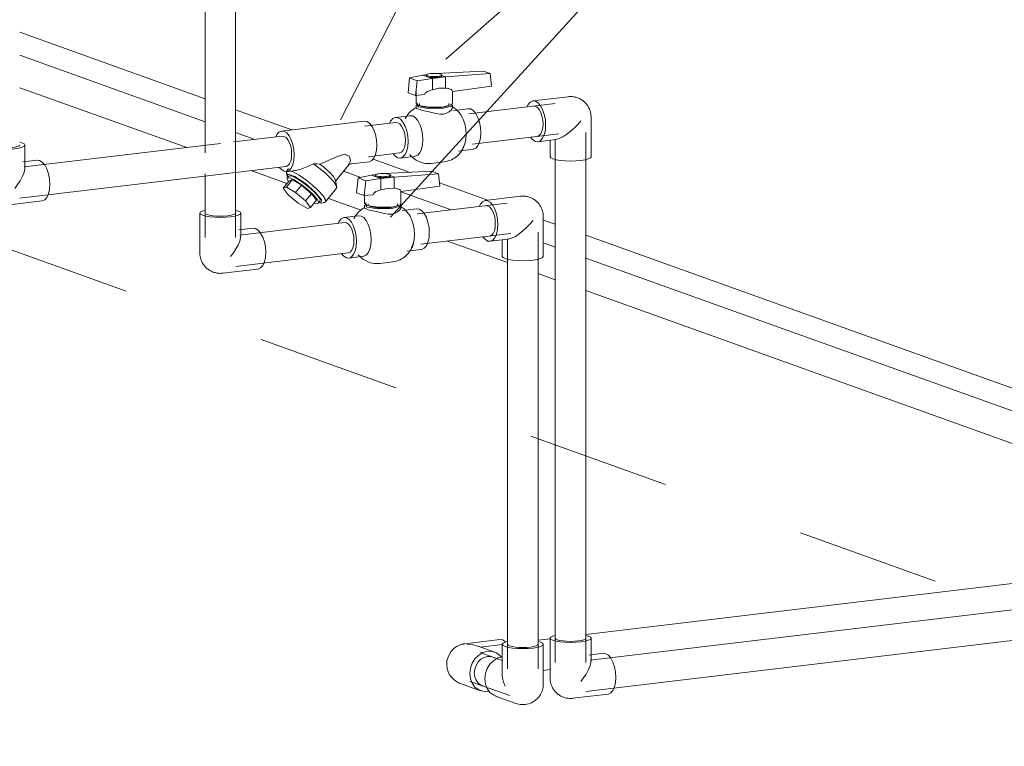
# Model space of a CAD drawing. Header units: millimetres. Extents: x 38570 to 76040, y -5041 to 9267.
# Tile 136 of 169: x 73387 to 74418, y -3513 to -2752. Entities that reach past the tile are written whole.
import ezdxf

# ---------------------------------------------------------------- set-up
doc = ezdxf.new("R2010")
doc.units = ezdxf.units.MM
doc.linetypes.add('ADSK_Скрыто', pattern=[300, 150, -150])
for name, color, linetype, lineweight in [('G-____-____-SYMB', 111, 'ADSK_Скрыто', 20), ('P-PIPE-____-IDEN', 2, 'Continuous', 20), ('P-PIPE-____-OTLN', 3, 'Continuous', 20)]:
    doc.layers.add(name, color=color, linetype=linetype, lineweight=lineweight)

# ---------------------------------------------------------------- blocks, each defined once
blk = doc.blocks.new('VTp_786_0 Фильтр ППР - VTp_786_0-1675231-3D Отопление Right')
at = {"layer": 'P-PIPE-____-OTLN', "color": 5}
for p, q in [((52356.7, -2858.4), (52270.1, -2868.8)), ((52326.4, -2921.4), (52341.5, -2902.6)), ((52339.7, -2903.6), (52361.8, -2900.9)), ((52275.1, -2911.3), (52275.4, -2915.2)), ((52275.2, -2911.3), (52283.8, -2910.2)), ((52277.2, -2908), (52275.4, -2910.3)), ((52277.6, -2915.9), (52275.9, -2918.1)), ((52271.9, -2928.5), (52278, -2920.9)), ((52275.1, -2927.5), (52271.9, -2928.5)), ((52271.9, -2928.5), (52277.1, -2935.4)), ((52281.1, -2919.9), (52275.1, -2927.5)), ((52284.7, -2933.1), (52275.1, -2927.5)), ((52278, -2920.9), (52281.1, -2919.9)), ((52281.1, -2919.9), (52290.8, -2925.5)), ((52290.8, -2925.5), (52284.7, -2933.1)), ((52290.8, -2925.5), (52301.3, -2934.4)), ((52327.9, -2927.4), (52326.5, -2920.4)), ((52277.1, -2935.4), (52287.6, -2944.3)), ((52295.2, -2941.9), (52284.7, -2933.1)), ((52301.3, -2934.4), (52295.2, -2941.9)), ((52301.3, -2934.4), (52306.5, -2941.3)), ((52316.2, -2943), (52327.6, -2928.7)), ((52287.6, -2944.3), (52297.3, -2949.9)), ((52300.4, -2948.9), (52295.2, -2941.9)), ((52297.3, -2949.9), (52300.4, -2948.9)), ((52306.5, -2941.3), (52300.4, -2948.9)), ((52308.5, -2944.2), (52310.3, -2942)), ((52311.5, -2944.1), (52315.3, -2943.5))]:
    blk.add_line(p, q, dxfattribs=at)
for points in [[(52356.5, -2858.5, 0), (52359.3, -2858.7, 0), (52362, -2860.4, 0), (52364.6, -2863.5, 0), (52366.8, -2867.6, 0), (52368.5, -2872.5, 0), (52369.6, -2878, 0), (52370, -2883.5, 0)], [(52283.4, -2893.8, 0), (52283, -2888.3, 0), (52281.9, -2882.9, 0), (52280.2, -2877.9, 0), (52278, -2873.8, 0), (52275.4, -2870.8, 0), (52272.7, -2869.1, 0), (52269.9, -2868.8, 0), (52267.3, -2870, 0), (52265.1, -2872.5, 0), (52263.9, -2874.8, 0)], [(52370, -2883.5, 0), (52369.6, -2888.8, 0), (52368.5, -2893.5, 0), (52366.8, -2897.2, 0), (52364.6, -2899.7, 0), (52362, -2900.9, 0)], [(52267.7, -2906.8, 0), (52269.9, -2909.2, 0), (52272.7, -2910.9, 0), (52275.4, -2911.2, 0), (52278, -2910.1, 0), (52280.2, -2907.5, 0), (52281.9, -2903.8, 0), (52283, -2899.1, 0), (52283.4, -2893.8, 0)], [(52336, -2893, 0), (52327.5, -2895.8, 0), (52319, -2899.6, 0), (52310.2, -2903.3, 0)], [(52341.5, -2902.5, 0), (52342.3, -2899.4, 0), (52340.9, -2895.1, 0), (52336, -2893, 0)], [(52303.5, -2903.1, 0), (52296.5, -2906.4, 0), (52289.4, -2909, 0), (52282.6, -2910.3, 0)], [(52310.2, -2903.3, 0), (52306.9, -2903.2, 0), (52303.5, -2903.1, 0)], [(52303.5, -2903.1, 0), (52309.5, -2907.5, 0), (52315.2, -2912.3, 0), (52320.3, -2917.1, 0)], [(52310.2, -2903.3, 0), (52314, -2906.2, 0), (52317.5, -2909.3, 0), (52320.6, -2912.2, 0)], [(52275.8, -2913.3, 0), (52275.5, -2912.7, 0), (52275.1, -2911.3, 0)], [(52302.7, -2934.9, 0), (52299, -2931.4, 0), (52294.9, -2927.9, 0), (52290.6, -2924.6, 0), (52286.4, -2921.8, 0), (52282.6, -2919.6, 0), (52279.4, -2918.2, 0), (52277.2, -2917.7, 0), (52275.9, -2918.1, 0), (52275.8, -2919.3, 0), (52276.8, -2921.4, 0)], [(52305.7, -2933.2, 0), (52295, -2923.8, 0), (52283.9, -2916.5, 0), (52276.6, -2913.9, 0), (52276, -2917, 0)], [(52277.6, -2915.9, 0), (52277.6, -2915.9, 0), (52278.9, -2915.5, 0), (52281.1, -2916, 0), (52284.3, -2917.5, 0), (52288.1, -2919.7, 0), (52292.3, -2922.5, 0), (52296.6, -2925.8, 0), (52300.7, -2929.2, 0), (52304.4, -2932.7, 0)], [(52279.4, -2910.4, 0), (52282.3, -2911.6, 0), (52288.5, -2915, 0), (52295.5, -2919.9, 0), (52302.6, -2925.6, 0), (52308.9, -2931.4, 0)], [(52320.3, -2917.1, 0), (52325, -2922.3, 0), (52327.5, -2926.4, 0), (52327.6, -2928.7, 0)], [(52320.6, -2912.2, 0), (52324.3, -2916.4, 0), (52326.3, -2919.6, 0), (52326.5, -2920.4, 0)], [(52305, -2944.1, 0), (52307.3, -2944.6, 0), (52308.5, -2944.2, 0), (52308.7, -2942.9, 0), (52307.7, -2940.8, 0), (52305.6, -2938.1, 0), (52302.7, -2934.9, 0)], [(52304.4, -2932.7, 0), (52307.4, -2935.9, 0), (52309.4, -2938.7, 0), (52310.4, -2940.8, 0), (52310.3, -2942, 0)], [(52309.8, -2944, 0), (52311.3, -2944.1, 0), (52311.9, -2940.9, 0), (52305.7, -2933.2, 0)], [(52308.9, -2931.4, 0), (52313.5, -2936.6, 0), (52316.1, -2940.7, 0), (52316.2, -2943, 0), (52314.3, -2943.5, 0)]]:
    blk.add_polyline3d(points, dxfattribs=at)
blk = doc.blocks.new('VTp_744_0 Кран шаровой ППР - VTp_744_0-1631774-3D Отопление Right')
at = {"layer": 'P-PIPE-____-OTLN', "color": 5}
for p, q in [((52404.2, -2813.2), (52402.6, -2828.7)), ((52418, -2810.2), (52404.2, -2813.2)), ((52404.2, -2813.2), (52412.1, -2816.1)), ((52412.1, -2816.1), (52428, -2813.8)), ((52422.7, -2809.6), (52418, -2810.2)), ((52428, -2813.8), (52418, -2810.2)), ((52421.9, -2810.2), (52421.9, -2811.2)), ((52421.9, -2811.2), (52422.2, -2810.7)), ((52428, -2813.8), (52441.9, -2812.1)), ((52428, -2813.8), (52428, -2825.5)), ((52431.9, -2808.5), (52431.2, -2808.6)), ((52481.2, -2806.2), (52431.9, -2808.5)), ((52436.9, -2810.3), (52441.9, -2812.1)), ((52437.9, -2811.2), (52437.9, -2810.2)), ((52441.9, -2812.1), (52488.4, -2808.7)), ((52441.9, -2812.1), (52441.9, -2823.9)), ((52481.2, -2806.2), (52488.4, -2808.7)), ((52488.4, -2808.7), (52489.8, -2821.8)), ((52410.3, -2831.5), (52412.1, -2816.1)), ((52489.8, -2821.8), (52449, -2827.3)), ((52402.6, -2828.7), (52410.3, -2831.5)), ((52419.9, -2830.6), (52410.3, -2831.5)), ((52410.9, -2827.3), (52410.9, -2840.1)), ((52449, -2840.1), (52449, -2827.3)), ((52410.9, -2841.6), (52410.9, -2844.4)), ((52411.5, -2839.1), (52413.5, -2842.1)), ((52414.6, -2840.1), (52414.6, -2841.6)), ((52415.3, -2842.4), (52416.7, -2843.2)), ((52445.3, -2841.6), (52445.3, -2840.1)), ((52449, -2844.4), (52449, -2841.6)), ((52465.5, -2845.4), (52450.1, -2847.3)), ((52404.7, -2852.7), (52389.3, -2854.5)), ((52404.5, -2852.7), (52407.3, -2853)), ((52460.2, -2856.4), (52458, -2852.3)), ((52394.4, -2897), (52409.8, -2895.2)), ((52455.2, -2889.8), (52470.6, -2887.9)), ((52426.7, -2902.6), (52440.5, -2900.9))]:
    blk.add_line(p, q, dxfattribs=at)
for points in [[(52436.9, -2809.3, 0), (52435.6, -2809, 0), (52433.9, -2808.7, 0), (52432, -2808.6, 0), (52429.9, -2808.5, 0), (52427.9, -2808.6, 0), (52425.9, -2808.7, 0), (52424.3, -2809, 0), (52423, -2809.3, 0), (52422.2, -2809.7, 0), (52421.9, -2810.2, 0)], [(52421.9, -2810.2, 0), (52422.2, -2810.6, 0), (52423, -2811, 0)], [(52423, -2812, 0), (52422.2, -2811.6, 0), (52421.9, -2811.2, 0)], [(52423, -2811, 0), (52424.3, -2811.3, 0), (52425.9, -2811.6, 0), (52427.9, -2811.8, 0), (52429.9, -2811.8, 0), (52432, -2811.8, 0), (52433.9, -2811.6, 0), (52435.6, -2811.3, 0), (52436.9, -2811, 0), (52437.7, -2810.6, 0), (52437.9, -2810.2, 0)], [(52437.9, -2811.2, 0), (52437.7, -2811.6, 0), (52436.9, -2812, 0), (52435.6, -2812.3, 0), (52433.9, -2812.6, 0), (52432, -2812.8, 0), (52429.9, -2812.8, 0), (52427.9, -2812.8, 0), (52425.9, -2812.6, 0), (52424.3, -2812.3, 0), (52423, -2812, 0)], [(52437.9, -2810.2, 0), (52437.7, -2809.7, 0), (52436.9, -2809.3, 0)], [(52436.9, -2810.3, 0), (52437.7, -2810.7, 0), (52437.9, -2811.2, 0)], [(52441.9, -2823.9, 0), (52434.9, -2824, 0), (52428, -2825.5, 0)], [(52449, -2827.3, 0), (52448.5, -2826.1, 0), (52447.6, -2825.3, 0), (52446.6, -2824.8, 0), (52445.4, -2824.4, 0), (52444.3, -2824.1, 0), (52443.1, -2824, 0), (52441.9, -2823.9, 0)], [(52428, -2825.5, 0), (52426.7, -2825.9, 0), (52425.3, -2826.3, 0), (52424, -2826.9, 0), (52422.7, -2827.5, 0), (52421.5, -2828.3, 0), (52420.4, -2829.3, 0), (52419.9, -2830.6, 0)], [(52411.1, -2844, 0), (52409.6, -2844.9, 0), (52408.1, -2845.9, 0), (52406.8, -2846.9, 0), (52405.6, -2847.9, 0), (52404.5, -2848.9, 0), (52403.5, -2850, 0), (52402.7, -2851.1, 0), (52401.9, -2852.1, 0), (52401.2, -2853.1, 0), (52400.6, -2854.2, 0), (52400, -2855.2, 0), (52399.6, -2855.9, 0)], [(52413.5, -2846, 0), (52411.7, -2845.2, 0), (52410.9, -2844.5, 0)], [(52411.9, -2840.3, 0), (52411.5, -2840.6, 0), (52413.5, -2843.6, 0)], [(52413.5, -2842.1, 0), (52425, -2843.9, 0), (52439.5, -2843.5, 0), (52448.3, -2841.1, 0), (52448.7, -2839.7, 0)], [(52413.5, -2843.6, 0), (52425, -2845.4, 0), (52439.5, -2845, 0), (52448.3, -2842.6, 0), (52448.8, -2841.1, 0)], [(52431.7, -2850.3, 0), (52427.4, -2849.3, 0), (52423.2, -2848.4, 0), (52419.4, -2847.5, 0), (52416, -2846.7, 0), (52413.5, -2846, 0)], [(52416.7, -2843.2, 0), (52426, -2844.6, 0), (52437.6, -2844.3, 0), (52444.8, -2842.4, 0)], [(52449, -2844, 0), (52448.7, -2845.3, 0), (52447.6, -2846.8, 0), (52445.5, -2848.6, 0)], [(52447.4, -2842.4, 0), (52448.8, -2843.2, 0), (52450, -2844, 0), (52451.2, -2844.8, 0), (52452.2, -2845.6, 0), (52453.2, -2846.5, 0), (52454.1, -2847.3, 0), (52454.9, -2848.2, 0), (52455.6, -2849, 0), (52456.3, -2849.8, 0), (52456.9, -2850.7, 0), (52457.5, -2851.5, 0), (52458, -2852.3, 0), (52458.5, -2853.1, 0), (52459, -2853.9, 0), (52459.2, -2854.3, 0)], [(52465.3, -2845.5, 0), (52468.1, -2845.7, 0), (52470.8, -2847.4, 0), (52473.4, -2850.5, 0), (52475.6, -2854.6, 0), (52477.3, -2859.5, 0), (52478.4, -2865, 0), (52478.8, -2870.5, 0)], [(52402.5, -2879.6, 0), (52402.2, -2874.1, 0), (52401.1, -2868.6, 0), (52399.4, -2863.7, 0), (52397.2, -2859.6, 0), (52394.6, -2856.5, 0), (52391.8, -2854.8, 0), (52389.1, -2854.6, 0), (52386.5, -2855.7, 0), (52384.3, -2858.3, 0), (52383.1, -2860.6, 0)], [(52407.3, -2853, 0), (52410, -2854.7, 0), (52412.6, -2857.7, 0), (52414.8, -2861.8, 0), (52416.5, -2866.8, 0), (52417.6, -2872.2, 0), (52418, -2877.8, 0)], [(52445.5, -2848.6, 0), (52442.8, -2850.2, 0), (52439.5, -2851, 0), (52435.7, -2851, 0), (52431.7, -2850.3, 0)], [(52463.3, -2872.3, 0), (52463, -2866.8, 0), (52461.9, -2861.4, 0), (52460.3, -2856.6, 0)], [(52460.2, -2886, 0), (52461.9, -2882.3, 0), (52463, -2877.6, 0), (52463.3, -2872.3, 0)], [(52478.8, -2870.5, 0), (52478.4, -2875.8, 0), (52477.3, -2880.5, 0), (52475.6, -2884.2, 0), (52473.4, -2886.7, 0), (52470.8, -2887.9, 0)], [(52386.9, -2892.6, 0), (52389.1, -2895, 0), (52391.8, -2896.7, 0), (52394.6, -2897, 0), (52397.2, -2895.8, 0), (52399.4, -2893.3, 0), (52401.1, -2889.6, 0), (52402.2, -2884.9, 0), (52402.5, -2879.6, 0)], [(52418, -2877.8, 0), (52417.6, -2883.1, 0), (52416.5, -2887.7, 0), (52414.8, -2891.5, 0), (52412.6, -2894, 0), (52410, -2895.2, 0)], [(52440.5, -2900.9, 0), (52442.5, -2900.6, 0), (52444.4, -2900.1, 0), (52446.2, -2899.5, 0), (52448, -2898.8, 0), (52449.6, -2898, 0), (52451.1, -2897, 0), (52452.5, -2896.1, 0), (52453.8, -2895, 0), (52454.9, -2894, 0), (52455.9, -2892.9, 0), (52456.8, -2891.9, 0), (52457.7, -2890.8, 0), (52458.4, -2889.8, 0), (52459, -2888.7, 0), (52459.6, -2887.7, 0), (52460.1, -2886.7, 0), (52460.6, -2885.8, 0), (52461, -2884.8, 0), (52461.4, -2883.9, 0), (52461.7, -2883, 0), (52462, -2882.1, 0), (52462.2, -2881.2, 0), (52462.4, -2880.8, 0)], [(52415.5, -2901.3, 0), (52413.9, -2900.7, 0), (52412.4, -2900, 0), (52411.1, -2899.2, 0), (52409.8, -2898.5, 0), (52408.7, -2897.6, 0), (52407.7, -2896.8, 0), (52406.7, -2896, 0), (52405.8, -2895.1, 0), (52405, -2894.3, 0), (52404.3, -2893.4, 0)], [(52426.7, -2902.6, 0), (52424.7, -2902.7, 0), (52422.7, -2902.7, 0), (52420.8, -2902.6, 0), (52418.9, -2902.3, 0), (52417.1, -2901.8, 0), (52415.5, -2901.3, 0)]]:
    blk.add_polyline3d(points, dxfattribs=at)
blk = doc.blocks.new('VTp_744_0 Кран шаровой ППР - VTp_744_0-V190-3D Отопление Right')
at = {"layer": 'P-PIPE-____-OTLN', "color": 10}
for p, q in [((52350.3, -2917.9), (52348.7, -2933.4)), ((52364.1, -2914.9), (52350.3, -2917.9)), ((52350.3, -2917.9), (52358.2, -2920.8)), ((52368.8, -2914.3), (52364.1, -2914.9)), ((52374.1, -2918.5), (52364.1, -2914.9)), ((52368, -2914.9), (52368, -2915.9)), ((52368, -2915.9), (52368.3, -2915.4)), ((52374.1, -2918.5), (52388, -2916.9)), ((52377.9, -2913.2), (52377.3, -2913.3)), ((52427.3, -2910.9), (52377.9, -2913.2)), ((52383, -2915.1), (52388, -2916.9)), ((52384, -2915.9), (52384, -2914.9)), ((52388, -2916.9), (52434.5, -2913.4)), ((52388, -2916.9), (52388, -2928.6)), ((52427.3, -2910.9), (52434.5, -2913.4)), ((52434.5, -2913.4), (52435.9, -2926.6)), ((52356.4, -2936.2), (52358.2, -2920.8)), ((52358.2, -2920.8), (52374.1, -2918.5)), ((52374.1, -2918.5), (52374.1, -2930.2)), ((52435.9, -2926.6), (52395.1, -2932)), ((52348.7, -2933.4), (52356.4, -2936.2)), ((52366, -2935.4), (52356.4, -2936.2)), ((52357, -2932), (52357, -2944.8)), ((52395.1, -2944.8), (52395.1, -2932)), ((52357, -2946.3), (52357, -2949.1)), ((52357.6, -2943.8), (52359.5, -2946.8)), ((52360.7, -2944.8), (52360.7, -2946.3)), ((52361.4, -2947.2), (52362.7, -2947.9)), ((52391.4, -2946.3), (52391.4, -2944.8)), ((52395.1, -2949.1), (52395.1, -2946.3)), ((52350.8, -2957.4), (52335.4, -2959.3)), ((52350.6, -2957.4), (52353.3, -2957.7)), ((52411.6, -2950.1), (52396.2, -2952)), ((52340.5, -3001.7), (52355.9, -2999.9)), ((52401.3, -2994.5), (52416.7, -2992.6)), ((52372.8, -3007.3), (52386.6, -3005.7))]:
    blk.add_line(p, q, dxfattribs=at)
for points in [[(52383, -2914.1, 0), (52381.7, -2913.7, 0), (52380, -2913.5, 0), (52378.1, -2913.3, 0), (52376, -2913.2, 0), (52374, -2913.3, 0), (52372, -2913.5, 0), (52370.4, -2913.7, 0), (52369.1, -2914.1, 0), (52368.3, -2914.5, 0), (52368, -2914.9, 0)], [(52368, -2914.9, 0), (52368.3, -2915.3, 0), (52369.1, -2915.7, 0)], [(52369.1, -2916.7, 0), (52368.3, -2916.3, 0), (52368, -2915.9, 0)], [(52369.1, -2915.7, 0), (52370.4, -2916.1, 0), (52372, -2916.3, 0), (52374, -2916.5, 0), (52376, -2916.6, 0), (52378.1, -2916.5, 0), (52380, -2916.3, 0), (52381.7, -2916.1, 0), (52383, -2915.7, 0), (52383.8, -2915.3, 0), (52384, -2914.9, 0)], [(52384, -2915.9, 0), (52383.8, -2916.3, 0), (52383, -2916.7, 0), (52381.7, -2917, 0), (52380, -2917.3, 0), (52378.1, -2917.5, 0), (52376, -2917.5, 0), (52374, -2917.5, 0), (52372, -2917.3, 0), (52370.4, -2917, 0), (52369.1, -2916.7, 0)], [(52384, -2914.9, 0), (52383.8, -2914.5, 0), (52383, -2914.1, 0)], [(52383, -2915.1, 0), (52383.8, -2915.4, 0), (52384, -2915.9, 0)], [(52388, -2928.6, 0), (52381, -2928.8, 0), (52374.1, -2930.2, 0)], [(52395.1, -2932, 0), (52394.6, -2930.8, 0), (52393.7, -2930, 0), (52392.7, -2929.5, 0), (52391.5, -2929.1, 0), (52390.4, -2928.9, 0), (52389.2, -2928.7, 0), (52388, -2928.6, 0)], [(52374.1, -2930.2, 0), (52372.8, -2930.6, 0), (52371.4, -2931.1, 0), (52370.1, -2931.6, 0), (52368.8, -2932.2, 0), (52367.6, -2933, 0), (52366.5, -2934, 0), (52366, -2935.4, 0)], [(52357.2, -2948.8, 0), (52355.7, -2949.6, 0), (52354.2, -2950.6, 0), (52352.9, -2951.6, 0), (52351.7, -2952.6, 0), (52350.6, -2953.7, 0), (52349.6, -2954.7, 0), (52348.8, -2955.8, 0), (52348, -2956.8, 0), (52347.3, -2957.9, 0), (52346.7, -2958.9, 0), (52346.1, -2959.9, 0), (52345.7, -2960.7, 0)], [(52359.5, -2950.7, 0), (52357.8, -2949.9, 0), (52357, -2949.2, 0)], [(52358, -2945, 0), (52357.6, -2945.3, 0), (52359.5, -2948.3, 0)], [(52359.5, -2946.8, 0), (52371.1, -2948.6, 0), (52385.6, -2948.3, 0), (52394.4, -2945.9, 0), (52394.8, -2944.4, 0)], [(52359.5, -2948.3, 0), (52371.1, -2950.1, 0), (52385.6, -2949.7, 0), (52394.4, -2947.3, 0), (52394.9, -2945.8, 0)], [(52362.7, -2947.9, 0), (52372.1, -2949.4, 0), (52383.7, -2949.1, 0), (52390.9, -2947.1, 0)], [(52395.1, -2948.7, 0), (52394.8, -2950, 0), (52393.7, -2951.6, 0), (52391.6, -2953.3, 0)], [(52393.5, -2947.2, 0), (52394.9, -2947.9, 0), (52396.1, -2948.7, 0), (52397.3, -2949.5, 0), (52398.3, -2950.3, 0), (52399.3, -2951.2, 0), (52400.2, -2952, 0), (52401, -2952.9, 0), (52401.7, -2953.7, 0), (52402.4, -2954.6, 0), (52403, -2955.4, 0), (52403.6, -2956.2, 0), (52404.1, -2957, 0), (52404.6, -2957.8, 0), (52405.1, -2958.6, 0), (52405.3, -2959, 0)], [(52348.6, -2984.3, 0), (52348.3, -2978.8, 0), (52347.2, -2973.4, 0), (52345.5, -2968.4, 0), (52343.3, -2964.3, 0), (52340.7, -2961.3, 0), (52337.9, -2959.6, 0), (52335.2, -2959.3, 0), (52332.6, -2960.5, 0), (52330.4, -2963, 0), (52329.2, -2965.3, 0)], [(52353.3, -2957.7, 0), (52356.1, -2959.4, 0), (52358.7, -2962.4, 0), (52360.9, -2966.6, 0), (52362.6, -2971.5, 0), (52363.7, -2976.9, 0), (52364, -2982.5, 0)], [(52377.8, -2955, 0), (52373.5, -2954, 0), (52369.3, -2953.1, 0), (52365.5, -2952.3, 0), (52362.1, -2951.5, 0), (52359.5, -2950.7, 0)], [(52391.6, -2953.3, 0), (52388.9, -2954.9, 0), (52385.6, -2955.7, 0), (52381.8, -2955.7, 0), (52377.8, -2955, 0)], [(52409.4, -2977.1, 0), (52409.1, -2971.5, 0), (52408, -2966.1, 0), (52406.3, -2961.1, 0), (52404.1, -2957, 0)], [(52411.4, -2950.2, 0), (52414.1, -2950.5, 0), (52416.9, -2952.2, 0), (52419.5, -2955.2, 0), (52421.7, -2959.3, 0), (52423.4, -2964.2, 0), (52424.5, -2969.7, 0), (52424.8, -2975.2, 0)], [(52406.3, -2990.8, 0), (52408, -2987, 0), (52409.1, -2982.4, 0), (52409.4, -2977.1, 0)], [(52424.8, -2975.2, 0), (52424.5, -2980.5, 0), (52423.4, -2985.2, 0), (52421.7, -2988.9, 0), (52419.5, -2991.4, 0), (52416.9, -2992.6, 0)], [(52332.9, -2997.2, 0), (52335.2, -2999.7, 0), (52337.9, -3001.4, 0), (52340.7, -3001.7, 0), (52343.3, -3000.6, 0), (52345.5, -2998, 0), (52347.2, -2994.3, 0), (52348.3, -2989.6, 0), (52348.6, -2984.3, 0)], [(52364, -2982.5, 0), (52363.7, -2987.8, 0), (52362.6, -2992.4, 0), (52360.9, -2996.2, 0), (52358.7, -2998.7, 0), (52356.1, -2999.9, 0)], [(52386.6, -3005.7, 0), (52388.6, -3005.3, 0), (52390.5, -3004.9, 0), (52392.3, -3004.3, 0), (52394.1, -3003.5, 0), (52395.7, -3002.7, 0), (52397.2, -3001.8, 0), (52398.6, -3000.8, 0), (52399.9, -2999.8, 0), (52401, -2998.7, 0), (52402, -2997.7, 0), (52402.9, -2996.6, 0), (52403.7, -2995.5, 0), (52404.5, -2994.5, 0), (52405.1, -2993.5, 0), (52405.7, -2992.5, 0), (52406.2, -2991.5, 0), (52406.7, -2990.5, 0), (52407.1, -2989.5, 0), (52407.5, -2988.6, 0), (52407.8, -2987.7, 0), (52408.1, -2986.8, 0), (52408.3, -2985.9, 0), (52408.4, -2985.5, 0)], [(52361.6, -3006, 0), (52360, -3005.4, 0), (52358.5, -3004.7, 0), (52357.2, -3004, 0), (52355.9, -3003.2, 0), (52354.8, -3002.4, 0), (52353.7, -3001.5, 0), (52352.8, -3000.7, 0), (52351.9, -2999.8, 0), (52351.1, -2999, 0), (52350.4, -2998.2, 0)], [(52372.8, -3007.3, 0), (52370.8, -3007.5, 0), (52368.8, -3007.5, 0), (52366.9, -3007.3, 0), (52365, -3007, 0), (52363.2, -3006.6, 0), (52361.6, -3006, 0)]]:
    blk.add_polyline3d(points, dxfattribs=at)
blk = doc.blocks.new('ADSK_Полипропилен_Отвод - Универсальный-1631750-3D Отопление Right')
at = {"layer": 'P-PIPE-____-OTLN', "color": 10}
for p, q in [((52501.2, -3406), (52501.2, -3437.1)), ((52544.2, -3447.6), (52544.2, -3406)), ((52494.2, -3460.2), (52515.5, -3467.8))]:
    blk.add_line(p, q, dxfattribs=at)
for points in [[(52506.7, -3403.1, 0), (52504.1, -3403.8, 0), (52502, -3404.9, 0), (52501.2, -3406, 0), (52502, -3407.2, 0), (52504.1, -3408.3, 0), (52507.5, -3409.2, 0), (52512, -3409.9, 0), (52517.2, -3410.3, 0), (52522.7, -3410.5, 0), (52528.3, -3410.3, 0), (52533.5, -3409.9, 0)], [(52508.9, -3407.7, 0), (52507.3, -3406.9, 0), (52506.7, -3406, 0)], [(52538.7, -3406, 0), (52538.2, -3406.9, 0), (52536.6, -3407.7, 0), (52534.1, -3408.4, 0), (52530.7, -3408.9, 0), (52526.9, -3409.2, 0), (52522.7, -3409.3, 0), (52518.6, -3409.2, 0), (52514.7, -3408.9, 0), (52511.4, -3408.4, 0), (52508.9, -3407.7, 0)], [(52533.5, -3409.9, 0), (52537.9, -3409.2, 0), (52541.4, -3408.3, 0), (52543.5, -3407.2, 0), (52544.2, -3406, 0), (52543.5, -3404.9, 0), (52541.4, -3403.8, 0), (52538.8, -3403.1, 0)], [(52495.9, -3460.7, 0), (52492.2, -3459.3, 0), (52488.3, -3456.4, 0), (52485.4, -3452.4, 0), (52483.5, -3447.6, 0), (52482.9, -3442.2, 0), (52483.5, -3436.7, 0), (52485.4, -3431.4, 0), (52488.3, -3426.7, 0), (52492.2, -3422.9, 0), (52496.7, -3420.2, 0), (52501.2, -3419, 0)], [(52501.2, -3437.2, 0), (52501.6, -3441.4, 0), (52502.6, -3445.6, 0), (52504.1, -3449.8, 0)], [(52515.5, -3467.8, 0), (52516.9, -3468.3, 0), (52518.5, -3468.7, 0), (52520.1, -3468.9, 0), (52521.8, -3469.1, 0), (52523.6, -3469.1, 0), (52525.3, -3469, 0), (52527, -3468.7, 0), (52528.7, -3468.3, 0), (52530.4, -3467.7, 0), (52531.9, -3467.1, 0), (52533.3, -3466.3, 0), (52534.6, -3465.5, 0), (52535.8, -3464.7, 0), (52536.8, -3463.8, 0), (52537.8, -3463, 0), (52538.6, -3462.1, 0), (52539.4, -3461.2, 0), (52540.1, -3460.4, 0), (52540.6, -3459.5, 0), (52541.2, -3458.7, 0), (52541.6, -3457.9, 0), (52542, -3457.2, 0), (52542.3, -3456.5, 0), (52542.6, -3455.8, 0), (52542.9, -3455.1, 0), (52543.1, -3454.5, 0), (52543.3, -3453.8, 0), (52543.5, -3453.2, 0), (52543.6, -3452.7, 0), (52543.8, -3452.1, 0), (52543.9, -3451.6, 0), (52544, -3451, 0), (52544, -3450.5, 0), (52544.1, -3450, 0), (52544.2, -3449.6, 0), (52544.2, -3449.1, 0), (52544.2, -3448.6, 0), (52544.2, -3448.2, 0), (52544.2, -3447.7, 0), (52544.2, -3447.6, 0)]]:
    blk.add_polyline3d(points, dxfattribs=at)
blk = doc.blocks.new('ADSK_Полипропилен_Отвод - Универсальный-V191-3D Отопление Right')
at = {"layer": 'P-PIPE-____-OTLN', "color": 5}
for p, q in [((52551.2, -3399.6), (52551.2, -3441.2)), ((52557.2, -3400.5), (52556.7, -3399.6)), ((52558.8, -3401.3), (52557.2, -3400.5)), ((52561.4, -3402), (52558.8, -3401.3)), ((52564.7, -3402.5), (52561.4, -3402)), ((52568.6, -3402.8), (52564.7, -3402.5)), ((52572.7, -3402.9), (52568.6, -3402.8)), ((52576.8, -3402.8), (52572.7, -3402.9)), ((52580.7, -3402.5), (52576.8, -3402.8)), ((52584, -3402), (52580.7, -3402.5)), ((52586.6, -3401.3), (52584, -3401.9)), ((52588.2, -3400.5), (52586.6, -3401.3)), ((52588.7, -3399.6), (52588.2, -3400.5)), ((52591.3, -3397.4), (52588.8, -3396.7)), ((52594.2, -3423), (52594.2, -3399.6)), ((52607, -3415.4), (52592.1, -3417.2)), ((52594, -3425.4), (52594.2, -3422.1)), ((52606.7, -3415.5), (52609.5, -3415.8)), ((52575.2, -3462.5), (52612.1, -3458.1))]:
    blk.add_line(p, q, dxfattribs=at)
for points in [[(52556.6, -3396.7, 0), (52554.1, -3397.4, 0), (52551.9, -3398.5, 0), (52551.2, -3399.6, 0), (52551.9, -3400.8, 0), (52554.1, -3401.8, 0)], [(52554.1, -3401.8, 0), (52557.5, -3402.8, 0), (52561.9, -3403.5, 0), (52567.1, -3403.9, 0), (52572.7, -3404.1, 0), (52578.3, -3403.9, 0), (52583.4, -3403.5, 0), (52587.9, -3402.8, 0), (52591.3, -3401.8, 0), (52593.5, -3400.8, 0), (52594.2, -3399.6, 0), (52593.5, -3398.5, 0), (52591.3, -3397.4, 0)], [(52609.5, -3415.8, 0), (52612.3, -3417.5, 0), (52614.9, -3420.5, 0), (52617.1, -3424.6, 0), (52618.8, -3429.6, 0), (52619.9, -3435.1, 0), (52620.3, -3440.6, 0), (52619.9, -3446, 0), (52618.8, -3450.6, 0), (52617.1, -3454.4, 0), (52614.9, -3456.9, 0), (52612.3, -3458.1, 0)], [(52583.4, -3445, 0), (52586.4, -3441.1, 0), (52589, -3437.1, 0), (52591.2, -3433, 0), (52592.9, -3429.1, 0), (52593.9, -3425.5, 0)], [(52551.2, -3441.2, 0), (52551.2, -3442, 0), (52551.3, -3442.7, 0), (52551.3, -3443.5, 0), (52551.4, -3444.3, 0), (52551.6, -3445.1, 0), (52551.7, -3445.9, 0), (52551.9, -3446.6, 0), (52552.1, -3447.4, 0), (52552.4, -3448.2, 0), (52552.7, -3449, 0), (52553, -3449.8, 0), (52553.4, -3450.6, 0), (52553.8, -3451.4, 0), (52554.2, -3452.2, 0), (52554.7, -3452.9, 0), (52555.2, -3453.7, 0), (52555.8, -3454.4, 0), (52556.4, -3455.2, 0), (52557, -3455.9, 0), (52557.7, -3456.6, 0), (52558.4, -3457.2, 0), (52559.1, -3457.9, 0), (52559.9, -3458.5, 0), (52560.7, -3459, 0), (52561.6, -3459.6, 0), (52562.4, -3460.1, 0), (52563.3, -3460.5, 0), (52564.2, -3461, 0), (52565.2, -3461.3, 0), (52566.1, -3461.7, 0), (52567.1, -3462, 0), (52568.1, -3462.2, 0), (52569.1, -3462.4, 0), (52570.1, -3462.5, 0), (52571.1, -3462.6, 0), (52572.1, -3462.7, 0), (52573.1, -3462.7, 0), (52574, -3462.6, 0), (52575, -3462.6, 0), (52575.2, -3462.5, 0)]]:
    blk.add_polyline3d(points, dxfattribs=at)
blk = doc.blocks.new('ADSK_Полипропилен_Отвод - Универсальный-V192-3D Отопление Right')
at = {"layer": 'P-PIPE-____-OTLN', "color": 10}
for p, q in [((52498.8, -3401), (52462, -3405.4)), ((52493, -3414.1), (52476, -3408)), ((52476, -3424.5), (52478.8, -3421.6)), ((52478.8, -3421.6), (52482.2, -3419.7)), ((52482.2, -3419.7), (52485.8, -3418.7)), ((52471.9, -3436), (52472.4, -3431.9)), ((52472.4, -3431.9), (52473.8, -3428)), ((52473.8, -3428), (52476, -3424.5)), ((52472.4, -3440), (52471.9, -3436)), ((52473.8, -3443.6), (52472.4, -3440)), ((52476, -3446.6), (52473.8, -3443.6)), ((52457.3, -3447), (52478.5, -3454.6)), ((52478.8, -3448.7), (52476, -3446.6)), ((52481.8, -3449.8), (52478.8, -3448.7))]:
    blk.add_line(p, q, dxfattribs=at)
for points in [[(52498.5, -3401, 0), (52501.3, -3401.3, 0), (52504.1, -3403, 0), (52504.7, -3403.6, 0)], [(52457.3, -3447, 0), (52456.6, -3446.7, 0), (52455.9, -3446.5, 0), (52455.1, -3446.1, 0), (52454.2, -3445.6, 0), (52453.2, -3445, 0), (52452.1, -3444.3, 0), (52450.8, -3443.3, 0), (52449.3, -3441.9, 0), (52447.7, -3440.1, 0), (52446.1, -3437.8, 0), (52444.6, -3434.8, 0), (52443.5, -3431.2, 0), (52443, -3427.1, 0), (52443.3, -3423, 0), (52444.4, -3419.3, 0), (52445.8, -3416.2, 0), (52447.4, -3413.7, 0), (52449, -3411.8, 0), (52450.5, -3410.4, 0), (52451.8, -3409.4, 0), (52453, -3408.6, 0), (52454.1, -3407.9, 0), (52455, -3407.5, 0), (52455.8, -3407.1, 0), (52456.5, -3406.8, 0), (52457.2, -3406.5, 0), (52457.7, -3406.3, 0), (52458.3, -3406.2, 0), (52458.7, -3406, 0), (52459.2, -3405.9, 0), (52459.5, -3405.8, 0), (52459.9, -3405.7, 0), (52460.3, -3405.7, 0), (52460.6, -3405.6, 0), (52460.9, -3405.6, 0), (52461.1, -3405.5, 0), (52461.4, -3405.5, 0), (52461.7, -3405.4, 0), (52461.9, -3405.4, 0), (52462, -3405.4, 0)], [(52476.6, -3408.3, 0), (52474.3, -3407.5, 0), (52469.5, -3406.3, 0), (52464.5, -3405.7, 0)], [(52499.9, -3419, 0), (52498.9, -3417.9, 0), (52495.1, -3415, 0), (52490.6, -3413.5, 0), (52485.8, -3413.3, 0), (52480.9, -3414.6, 0), (52476.5, -3417.2, 0), (52472.6, -3421.1, 0), (52469.6, -3425.8, 0), (52467.8, -3431.1, 0), (52467.1, -3436.6, 0)], [(52485.8, -3418.7, 0), (52489.4, -3418.8, 0), (52492.7, -3420, 0)], [(52467.1, -3436.6, 0), (52467.8, -3441.9, 0), (52469.6, -3446.8, 0), (52472.6, -3450.8, 0), (52476.5, -3453.7, 0), (52480.9, -3455.2, 0), (52485.8, -3455.4, 0), (52487.2, -3455.1, 0)]]:
    blk.add_polyline3d(points, dxfattribs=at)
blk = doc.blocks.new('ADSK_Полипропилен_Отвод - Универсальный-V318-3D Отопление Right')
at = {"layer": 'P-PIPE-____-OTLN', "color": 5}
for p, q in [((52570.1, -2832.8), (52533.3, -2837.2)), ((52533.8, -2842.7), (52535.9, -2842.9)), ((52535.9, -2842.9), (52538, -2844.2)), ((52538, -2844.2), (52539.9, -2846.4)), ((52539.9, -2846.4), (52541.5, -2849.5)), ((52541.5, -2849.5), (52542.8, -2853.2)), ((52542.8, -2853.2), (52543.6, -2857.3)), ((52594.2, -2895.8), (52594.2, -2854.2)), ((52543.6, -2865.4), (52542.8, -2868.9)), ((52543.6, -2857.3), (52543.9, -2861.4)), ((52543.9, -2861.4), (52543.6, -2865.4)), ((52539.9, -2873.6), (52538, -2874.4)), ((52541.5, -2871.7), (52539.9, -2873.6)), ((52542.8, -2868.9), (52541.5, -2871.7)), ((52538.4, -2879.9), (52557.2, -2877.7)), ((52551.2, -2878.3), (52551.2, -2895.8))]:
    blk.add_line(p, q, dxfattribs=at)
for points in [[(52594.2, -2854.2, 0), (52594.2, -2853.4, 0), (52594.1, -2852.6, 0), (52594.1, -2851.9, 0), (52594, -2851.1, 0), (52593.8, -2850.3, 0), (52593.7, -2849.5, 0), (52593.5, -2848.7, 0), (52593.3, -2847.9, 0), (52593, -2847.1, 0), (52592.7, -2846.3, 0), (52592.4, -2845.5, 0), (52592, -2844.7, 0), (52591.6, -2844, 0), (52591.2, -2843.2, 0), (52590.7, -2842.4, 0), (52590.2, -2841.7, 0), (52589.6, -2840.9, 0), (52589, -2840.2, 0), (52588.4, -2839.5, 0), (52587.7, -2838.8, 0), (52587, -2838.1, 0), (52586.3, -2837.5, 0), (52585.5, -2836.9, 0), (52584.7, -2836.3, 0), (52583.8, -2835.8, 0), (52583, -2835.3, 0), (52582.1, -2834.8, 0), (52581.1, -2834.4, 0), (52580.2, -2834, 0), (52579.2, -2833.7, 0), (52578.3, -2833.4, 0), (52577.3, -2833.2, 0), (52576.3, -2833, 0), (52575.3, -2832.8, 0), (52574.3, -2832.7, 0), (52573.3, -2832.7, 0), (52572.3, -2832.7, 0), (52571.4, -2832.7, 0), (52570.4, -2832.8, 0), (52570.1, -2832.8, 0)], [(52535.9, -2837.5, 0), (52533.1, -2837.3, 0), (52530.5, -2838.4, 0), (52528.3, -2841, 0), (52527.1, -2843.4, 0)], [(52535.9, -2879.6, 0), (52538.7, -2879.9, 0), (52541.3, -2878.7, 0), (52543.5, -2876.2, 0), (52545.2, -2872.4, 0), (52546.3, -2867.7, 0), (52546.6, -2862.4, 0), (52546.3, -2856.8, 0), (52545.2, -2851.4, 0), (52543.5, -2846.4, 0), (52541.3, -2842.3, 0), (52538.7, -2839.2, 0), (52535.9, -2837.5, 0)], [(52583.4, -2858, 0), (52580.2, -2861.9, 0), (52576.6, -2865.6, 0), (52572.8, -2869, 0), (52568.9, -2872.1, 0), (52564.8, -2874.8, 0), (52560.8, -2876.7, 0), (52557.1, -2877.7, 0)], [(52530.9, -2875.3, 0), (52533.1, -2877.9, 0), (52535.9, -2879.6, 0)], [(52554.1, -2898, 0), (52551.9, -2896.9, 0), (52551.2, -2895.8, 0)], [(52594.2, -2895.8, 0), (52593.5, -2896.9, 0), (52591.3, -2898, 0), (52587.9, -2898.9, 0), (52583.4, -2899.6, 0), (52578.3, -2900, 0), (52572.7, -2900.2, 0), (52567.1, -2900, 0), (52561.9, -2899.6, 0), (52557.5, -2898.9, 0), (52554.1, -2898, 0)]]:
    blk.add_polyline3d(points, dxfattribs=at)
blk = doc.blocks.new('ADSK_Полипропилен_Отвод - Универсальный-V319-3D Отопление Right')
at = {"layer": 'P-PIPE-____-OTLN', "color": 10}
for p, q in [((52520.2, -2937.1), (52483.4, -2941.5)), ((52483.9, -2947), (52485.9, -2947.2)), ((52485.9, -2947.2), (52488, -2948.4)), ((52488, -2948.4), (52489.9, -2950.7)), ((52489.9, -2950.7), (52491.6, -2953.8)), ((52491.6, -2953.8), (52492.9, -2957.5)), ((52492.9, -2957.5), (52493.7, -2961.5)), ((52544.2, -3000), (52544.2, -2958.4)), ((52493.7, -2969.6), (52492.9, -2973.1)), ((52493.7, -2961.5), (52493.9, -2965.7)), ((52493.9, -2965.7), (52493.7, -2969.6)), ((52489.9, -2977.8), (52488, -2978.7)), ((52491.6, -2975.9), (52489.9, -2977.8)), ((52492.9, -2973.1), (52491.6, -2975.9)), ((52488.5, -2984.2), (52507.2, -2981.9)), ((52501.2, -2982.5), (52501.2, -3000))]:
    blk.add_line(p, q, dxfattribs=at)
for points in [[(52544.2, -2958.4, 0), (52544.2, -2957.7, 0), (52544.2, -2956.9, 0), (52544.1, -2956.1, 0), (52544, -2955.3, 0), (52543.9, -2954.5, 0), (52543.7, -2953.8, 0), (52543.5, -2953, 0), (52543.3, -2952.2, 0), (52543.1, -2951.4, 0), (52542.8, -2950.6, 0), (52542.4, -2949.8, 0), (52542.1, -2949, 0), (52541.7, -2948.2, 0), (52541.2, -2947.4, 0), (52540.7, -2946.7, 0), (52540.2, -2945.9, 0), (52539.7, -2945.2, 0), (52539.1, -2944.4, 0), (52538.4, -2943.7, 0), (52537.8, -2943.1, 0), (52537.1, -2942.4, 0), (52536.3, -2941.8, 0), (52535.5, -2941.1, 0), (52534.7, -2940.6, 0), (52533.9, -2940, 0), (52533, -2939.5, 0), (52532.1, -2939.1, 0), (52531.2, -2938.7, 0), (52530.3, -2938.3, 0), (52529.3, -2937.9, 0), (52528.3, -2937.7, 0), (52527.3, -2937.4, 0), (52526.3, -2937.2, 0), (52525.4, -2937.1, 0), (52524.4, -2937, 0), (52523.4, -2936.9, 0), (52522.4, -2936.9, 0), (52521.4, -2937, 0), (52520.5, -2937, 0), (52520.2, -2937.1, 0)], [(52485.9, -2941.8, 0), (52483.2, -2941.5, 0), (52480.6, -2942.7, 0), (52478.3, -2945.2, 0), (52477.1, -2947.6, 0)], [(52485.9, -2983.9, 0), (52488.7, -2984.1, 0), (52491.3, -2983, 0), (52493.5, -2980.4, 0), (52495.2, -2976.7, 0), (52496.3, -2972, 0), (52496.7, -2966.7, 0), (52496.3, -2961.1, 0), (52495.2, -2955.6, 0), (52493.5, -2950.7, 0), (52491.3, -2946.5, 0), (52488.7, -2943.5, 0), (52485.9, -2941.8, 0)], [(52533.5, -2962.3, 0), (52530.2, -2966.1, 0), (52526.7, -2969.8, 0), (52522.9, -2973.3, 0), (52518.9, -2976.4, 0), (52514.9, -2979, 0), (52510.9, -2981, 0), (52507.2, -2981.9, 0)], [(52480.9, -2979.6, 0), (52483.2, -2982.1, 0), (52485.9, -2983.9, 0)], [(52504.1, -3002.2, 0), (52502, -3001.2, 0), (52501.2, -3000, 0)], [(52544.2, -3000, 0), (52543.5, -3001.2, 0), (52541.4, -3002.2, 0), (52537.9, -3003.2, 0), (52533.5, -3003.9, 0), (52528.3, -3004.3, 0), (52522.7, -3004.5, 0), (52517.2, -3004.3, 0), (52512, -3003.9, 0), (52507.5, -3003.2, 0), (52504.1, -3002.2, 0)]]:
    blk.add_polyline3d(points, dxfattribs=at)
blk = doc.blocks.new('ADSK_Полипропилен_Отвод - Универсальный-V323-3D Отопление Right')
at = {"layer": 'P-PIPE-____-OTLN', "color": 5}
for p, q in [((51958.3, -2883.4), (51958.3, -2925)), ((51971.8, -2886.3), (51968.5, -2885.8)), ((51975.7, -2886.6), (51971.8, -2886.3)), ((51979.8, -2886.7), (51975.7, -2886.6)), ((51984, -2886.6), (51979.8, -2886.7)), ((51987.8, -2886.3), (51984, -2886.6)), ((51998.4, -2881.2), (51995.9, -2880.5)), ((52001.3, -2906.8), (52001.3, -2883.4)), ((52014.1, -2899.2), (51999.2, -2901)), ((52013.9, -2899.3), (52016.6, -2899.6)), ((51982.4, -2946.3), (52019.2, -2941.9))]:
    blk.add_line(p, q, dxfattribs=at)
for points in [[(51963.8, -2880.5, 0), (51961.2, -2881.2, 0), (51959.1, -2882.3, 0), (51958.3, -2883.4, 0)], [(51958.3, -2883.4, 0), (51959.1, -2884.6, 0), (51961.2, -2885.6, 0)], [(51961.2, -2885.6, 0), (51964.6, -2886.6, 0), (51969.1, -2887.3, 0), (51974.3, -2887.7, 0), (51979.8, -2887.9, 0), (51985.4, -2887.7, 0), (51990.6, -2887.3, 0), (51995, -2886.6, 0), (51998.4, -2885.6, 0), (52000.6, -2884.6, 0), (52001.3, -2883.4, 0)], [(51968.5, -2885.8, 0), (51966, -2885.1, 0), (51964.4, -2884.3, 0), (51963.8, -2883.4, 0)], [(51995.8, -2883.4, 0), (51995.3, -2884.3, 0), (51993.7, -2885.1, 0), (51991.1, -2885.8, 0), (51987.8, -2886.3, 0)], [(52001.3, -2883.4, 0), (52000.6, -2882.3, 0), (51998.4, -2881.2, 0)], [(51990.6, -2928.8, 0), (51993.6, -2924.9, 0), (51996.2, -2920.9, 0), (51998.4, -2916.8, 0), (52000.1, -2912.9, 0), (52001.1, -2909.2, 0), (52001.3, -2905.9, 0)], [(52016.6, -2899.6, 0), (52019.4, -2901.3, 0), (52022, -2904.3, 0), (52024.2, -2908.4, 0), (52025.9, -2913.4, 0), (52027, -2918.9, 0), (52027.4, -2924.4, 0), (52027, -2929.8, 0), (52025.9, -2934.4, 0), (52024.2, -2938.2, 0), (52022, -2940.7, 0), (52019.4, -2941.9, 0)], [(51958.3, -2925, 0), (51958.3, -2925.8, 0), (51958.4, -2926.5, 0), (51958.5, -2927.3, 0), (51958.6, -2928.1, 0), (51958.7, -2928.9, 0), (51958.8, -2929.7, 0), (51959, -2930.5, 0), (51959.3, -2931.2, 0), (51959.5, -2932, 0), (51959.8, -2932.8, 0), (51960.1, -2933.6, 0), (51960.5, -2934.4, 0), (51960.9, -2935.2, 0), (51961.3, -2936, 0), (51961.8, -2936.7, 0), (51962.3, -2937.5, 0), (51962.9, -2938.2, 0), (51963.5, -2939, 0), (51964.1, -2939.7, 0), (51964.8, -2940.4, 0), (51965.5, -2941, 0), (51966.3, -2941.7, 0), (51967, -2942.3, 0), (51967.8, -2942.8, 0), (51968.7, -2943.4, 0), (51969.6, -2943.9, 0), (51970.5, -2944.3, 0), (51971.4, -2944.8, 0), (51972.3, -2945.1, 0), (51973.3, -2945.5, 0), (51974.3, -2945.8, 0), (51975.2, -2946, 0), (51976.2, -2946.2, 0), (51977.2, -2946.3, 0), (51978.2, -2946.4, 0), (51979.2, -2946.5, 0), (51980.2, -2946.5, 0), (51981.2, -2946.5, 0), (51982.1, -2946.4, 0), (51982.4, -2946.3, 0)]]:
    blk.add_polyline3d(points, dxfattribs=at)
blk = doc.blocks.new('ADSK_Полипропилен_Отвод - Универсальный-V324-3D Отопление Right')
at = {"layer": 'P-PIPE-____-OTLN', "color": 10}
for p, q in [((52184.4, -2954.7), (52184.4, -2996.3)), ((52201.8, -2957.9), (52197.9, -2957.6)), ((52205.9, -2958), (52201.8, -2957.9)), ((52210.1, -2957.9), (52205.9, -2958)), ((52213.9, -2957.6), (52210.1, -2957.9)), ((52224.6, -2952.5), (52222, -2951.7)), ((52227.4, -2978), (52227.4, -2954.7)), ((52240.2, -2970.5), (52225.3, -2972.3)), ((52240, -2970.6), (52242.7, -2970.8)), ((52208.5, -3017.6), (52245.3, -3013.2))]:
    blk.add_line(p, q, dxfattribs=at)
for points in [[(52189.9, -2951.7, 0), (52187.3, -2952.5, 0), (52185.2, -2953.5, 0), (52184.4, -2954.7, 0)], [(52184.4, -2954.7, 0), (52185.2, -2955.8, 0), (52187.3, -2956.9, 0)], [(52187.3, -2956.9, 0), (52190.7, -2957.8, 0), (52195.2, -2958.5, 0), (52200.4, -2959, 0), (52205.9, -2959.1, 0), (52211.5, -2959, 0), (52216.7, -2958.5, 0), (52221.1, -2957.8, 0), (52224.6, -2956.9, 0), (52226.7, -2955.8, 0), (52227.4, -2954.7, 0)], [(52197.9, -2957.6, 0), (52194.6, -2957, 0), (52192.1, -2956.3, 0), (52190.5, -2955.5, 0), (52189.9, -2954.7, 0)], [(52221.9, -2954.7, 0), (52221.4, -2955.5, 0), (52219.8, -2956.3, 0), (52217.3, -2957, 0), (52213.9, -2957.6, 0)], [(52227.4, -2954.7, 0), (52226.7, -2953.5, 0), (52224.6, -2952.5, 0)], [(52227.4, -2977.2, 0), (52227.2, -2980.5, 0), (52226.2, -2984.2, 0), (52224.5, -2988.1, 0), (52222.3, -2992.1, 0), (52219.7, -2996.2, 0), (52216.7, -3000.1, 0)], [(52242.7, -2970.8, 0), (52245.5, -2972.6, 0), (52248.1, -2975.6, 0), (52250.4, -2979.7, 0), (52252.1, -2984.7, 0), (52253.1, -2990.1, 0), (52253.5, -2995.7, 0), (52253.1, -3001, 0), (52252.1, -3005.7, 0), (52250.4, -3009.5, 0), (52248.1, -3012, 0), (52245.5, -3013.2, 0)], [(52184.4, -2996.3, 0), (52184.5, -2997, 0), (52184.5, -2997.8, 0), (52184.6, -2998.6, 0), (52184.7, -2999.4, 0), (52184.8, -3000.1, 0), (52185, -3000.9, 0), (52185.1, -3001.7, 0), (52185.4, -3002.5, 0), (52185.6, -3003.3, 0), (52185.9, -3004.1, 0), (52186.3, -3004.9, 0), (52186.6, -3005.7, 0), (52187, -3006.5, 0), (52187.5, -3007.3, 0), (52187.9, -3008, 0), (52188.5, -3008.8, 0), (52189, -3009.5, 0), (52189.6, -3010.2, 0), (52190.2, -3011, 0), (52190.9, -3011.6, 0), (52191.6, -3012.3, 0), (52192.4, -3012.9, 0), (52193.1, -3013.5, 0), (52194, -3014.1, 0), (52194.8, -3014.7, 0), (52195.7, -3015.2, 0), (52196.6, -3015.6, 0), (52197.5, -3016, 0), (52198.4, -3016.4, 0), (52199.4, -3016.7, 0), (52200.4, -3017, 0), (52201.4, -3017.3, 0), (52202.3, -3017.5, 0), (52203.3, -3017.6, 0), (52204.3, -3017.7, 0), (52205.3, -3017.8, 0), (52206.3, -3017.8, 0), (52207.3, -3017.7, 0), (52208.2, -3017.6, 0), (52208.5, -3017.6, 0)]]:
    blk.add_polyline3d(points, dxfattribs=at)

msp = doc.modelspace()

# ---------------------------------------------------------------- linework, layer by layer
at = {"layer": 'G-____-____-SYMB'}
msp.add_line((76040, -3947.2), (72138.1, -2549), dxfattribs=at)
at = {"layer": 'P-PIPE-____-IDEN'}
for p, q in [((73722.6, -2857), (74310.9, -1710.4)), ((73775.1, -2959), (74291, -2392.4)), ((73832.9, -2793.5), (74291, -2392.4))]:
    msp.add_line(p, q, dxfattribs=at)
at = {"layer": 'P-PIPE-____-OTLN', "color": 10}
for p, q in [((73580.8, -2217.9), (73580.8, -2891.6)), ((73612.8, -2980.1), (73612.8, -2217.9)), ((73580.9, -2859), (73386.7, -2789.4)), ((73386.7, -2823.4), (73561.7, -2886.1)), ((73632.8, -2877.6), (73612.8, -2870.4)), ((73580.8, -2913.6), (73580.8, -2980.1)), ((73629.1, -2910.2), (73666.6, -2923.7)), ((73743.8, -2917.3), (73725.7, -2910.9)), ((73838.5, -2951.3), (73785.9, -2932.4)), ((73710.1, -2939.3), (73744.3, -2951.5)), ((73897.4, -2944.2), (73803.1, -2955.5)), ((73726.9, -2964.6), (73617.4, -2977.7)), ((73726.7, -2964.6), (73728.8, -2964.8)), ((73806.9, -2987.3), (73901.2, -2976)), ((73929.6, -3431.5), (73929.6, -2974.6)), ((73834.8, -2983.9), (73897.6, -3006.5)), ((73897.6, -2981.5), (73897.6, -3431.5)), ((73947.6, -2990.4), (73935, -2985.9)), ((73613, -3010.4), (73730.7, -2996.4)), ((74799.4, -3295.6), (73979.6, -3001.8)), ((73929.6, -3017.9), (73947.6, -3024.4)), ((73979.6, -3035.8), (74732.9, -3305.8)), ((74786, -3299.5), (73979.6, -3395.8)), ((73942.1, -3400.3), (73929.6, -3401.8)), ((73892.1, -3406.2), (73869.3, -3409)), ((73892.1, -3422.9), (73869, -3414.6)), ((73935.1, -3433.3), (73942.1, -3432.5)), ((73858.2, -3444.8), (73900, -3459.7))]:
    msp.add_line(p, q, dxfattribs=at)
at = {"layer": 'P-PIPE-____-OTLN', "color": 5}
for p, q in [((73580.9, -2835), (73386.7, -2765.4)), ((73947.4, -2840), (73857, -2850.8)), ((73671.6, -2867.5), (73612.8, -2846.5)), ((73780.8, -2859.9), (73748.2, -2863.8)), ((73780.6, -2859.9), (73782.7, -2860.1)), ((73661.6, -2874.1), (73610.6, -2880.2)), ((73661.5, -2874.1), (73663.5, -2874.4)), ((73860.8, -2882.6), (73951.2, -2871.8)), ((73979.6, -3425), (73979.6, -2870.3)), ((73596.9, -2881.9), (73391.3, -2906.4)), ((73947.6, -2877.7), (73947.6, -3425)), ((73752, -2895.6), (73784.6, -2891.7)), ((73386.9, -2939.2), (73665.4, -2905.9)), ((73795.6, -2912), (73756.9, -2898.1)), ((73877.1, -2941.1), (73826.3, -2923)), ((73947.6, -2966.4), (73935.1, -2961.9)), ((74906.8, -3310.2), (73979.5, -2977.8)), ((74893.5, -3314), (73984.1, -3422.6)), ((73979.7, -3455.4), (74897.3, -3345.8))]:
    msp.add_line(p, q, dxfattribs=at)
for points in [[(73782.7, -2860.1, 0), (73784.8, -2861.4, 0), (73786.7, -2863.7, 0), (73788.4, -2866.7, 0), (73789.6, -2870.4, 0), (73790.4, -2874.5, 0), (73790.7, -2878.6, 0)], [(73663.5, -2874.4, 0), (73665.6, -2875.6, 0), (73667.5, -2877.9, 0), (73669.2, -2881, 0), (73670.5, -2884.7, 0), (73671.3, -2888.7, 0), (73671.5, -2892.9, 0)], [(73790.7, -2878.6, 0), (73790.4, -2882.6, 0), (73789.6, -2886.1, 0), (73788.4, -2888.9, 0), (73786.7, -2890.8, 0), (73784.8, -2891.6, 0)], [(73671.5, -2892.9, 0), (73671.3, -2896.8, 0), (73670.5, -2900.3, 0), (73669.2, -2903.1, 0), (73667.5, -2905, 0), (73665.6, -2905.9, 0), (73665.4, -2905.9, 0)]]:
    msp.add_polyline3d(points, dxfattribs=at)
at = {"layer": 'P-PIPE-____-OTLN', "color": 10}
for points in [[(73728.8, -2964.8, 0), (73730.9, -2966.1, 0), (73732.8, -2968.4, 0), (73734.4, -2971.5, 0), (73735.7, -2975.2, 0), (73736.5, -2979.2, 0), (73736.8, -2983.4, 0)], [(73736.8, -2983.4, 0), (73736.5, -2987.3, 0), (73735.7, -2990.8, 0), (73734.4, -2993.6, 0), (73732.8, -2995.5, 0), (73730.9, -2996.4, 0)]]:
    msp.add_polyline3d(points, dxfattribs=at)

# ---------------------------------------------------------------- block references
at = {"layer": 'P-PIPE-____-OTLN', "color": 5}
for name in ['VTp_744_0 Кран шаровой ППР - VTp_744_0-1631774-3D Отопление Right', 'ADSK_Полипропилен_Отвод - Универсальный-V318-3D Отопление Right', 'VTp_786_0 Фильтр ППР - VTp_786_0-1675231-3D Отопление Right', 'ADSK_Полипропилен_Отвод - Универсальный-V323-3D Отопление Right', 'ADSK_Полипропилен_Отвод - Универсальный-V191-3D Отопление Right']:
    msp.add_blockref(name, (21390.9, 0), dxfattribs=at)
at = {"layer": 'P-PIPE-____-OTLN', "color": 10}
for name in ['VTp_744_0 Кран шаровой ППР - VTp_744_0-V190-3D Отопление Right', 'ADSK_Полипропилен_Отвод - Универсальный-V319-3D Отопление Right', 'ADSK_Полипропилен_Отвод - Универсальный-V324-3D Отопление Right', 'ADSK_Полипропилен_Отвод - Универсальный-V192-3D Отопление Right', 'ADSK_Полипропилен_Отвод - Универсальный-1631750-3D Отопление Right']:
    msp.add_blockref(name, (21390.9, 0), dxfattribs=at)

doc.saveas('drawing.dxf')
